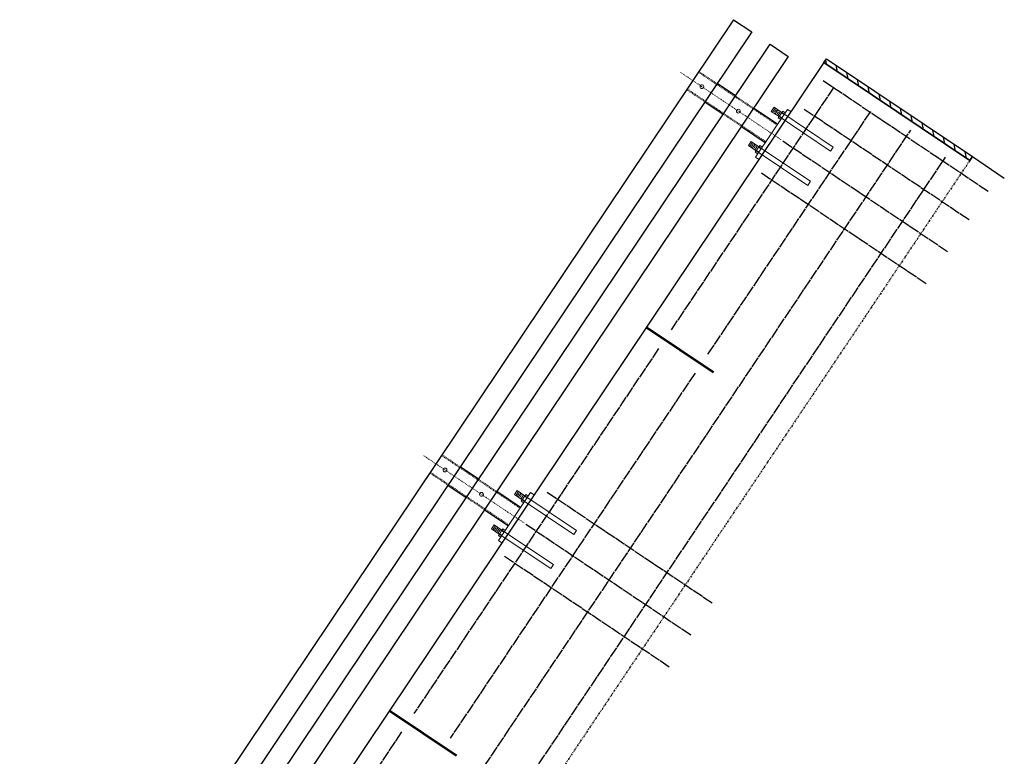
# Model space of a CAD drawing. Header units: inches. Extents: x 26090020 to 26091405, y 7484395 to 7485569.
# Tile 23 of 26: x 26090822 to 26090956, y 7484965 to 7485065. Entities that reach past the tile are written whole.
import ezdxf

# ---------------------------------------------------------------- set-up
doc = ezdxf.new("R2010")
doc.units = ezdxf.units.IN
doc.header["$MEASUREMENT"] = 0
for name, pattern in [('bcenterline', [0.5, 0.375, -0.03125, 0.0625, -0.03125]), ('bconstruction', [0.46875, 0.25, -0.03125, 0.0625, -0.03125, 0.0625, -0.03125]), ('bhiddenpr', [0.1875, 0.125, -0.0625]), ('brebarpr', [1.5625, 1.5, -0.0625]), ('DGN Style 2', [0.017105, 0.010263, -0.006842]), ('DGN Style 3', [25.340844, 18.100603, -7.240241]), ('DGN Style 7', [0.034211, 0.015395, -0.006842, 0.005132, -0.006842])]:
    doc.linetypes.add(name, pattern=pattern)
for name, color, linetype in [('BR_P_Gen_Joint_Filler', 2, 'Continuous'), ('BR_P_Rail_Centerline', 2, 'bcenterline'), ('BR_P_Rail_Hidden', 230, 'bhiddenpr'), ('BR_P_Rail_Object', 230, 'Continuous'), ('BR_P_Rail_Reinforcing', 30, 'brebarpr'), ('BR_P_Slab_Const_Joint', 5, 'bconstruction'), ('BR_P_Slab_Object', 3, 'Continuous')]:
    doc.layers.add(name, color=color, linetype=linetype)

msp = doc.modelspace()

# ---------------------------------------------------------------- hatches: boundary and pattern name
at = {"layer": 'BR_P_Gen_Joint_Filler'}
h = msp.add_hatch(dxfattribs=at)
h.set_pattern_fill('ANSI31', color=256, scale=10)
h.set_pattern_definition([(101.15272, (26090101.467, 7484540.9222), (-1.2263939, -0.241781), [])])
h.paths.add_polyline_path([(26090931.85, 7485060.15), (26090931.49, 7485059.62), (26090951.42, 7485046.26), (26090951.78, 7485046.79)])

# ---------------------------------------------------------------- linework, layer by layer
msp.add_lwpolyline([(26090951.78, 7485046.79), (26090951.42, 7485046.25), (26090931.49, 7485059.62), (26090931.85, 7485060.15)], close=True, dxfattribs=at)
at = {"layer": 'BR_P_Rail_Centerline', "linetype": 'DGN Style 7', "lineweight": 0}
for p, q in [((26090925.64, 7485049.1), (26090911.93, 7485058.29)), ((26090890.55, 7484996.78), (26090876.84, 7485005.97))]:
    msp.add_line(p, q, dxfattribs=at)
at = {"layer": 'BR_P_Rail_Hidden', "color": 1, "linetype": 'DGN Style 2', "lineweight": 0}
for p, q in [((26090925.1, 7485051.11), (26090914.36, 7485058.31)), ((26090916.92, 7485056.75), (26090914.43, 7485058.42)), ((26090915.25, 7485054.26), (26090912.76, 7485055.93)), ((26090923.58, 7485048.83), (26090912.83, 7485056.04)), ((26090921.9, 7485053.41), (26090919.41, 7485055.08)), ((26090920.23, 7485050.92), (26090917.74, 7485052.59)), ((26090881.83, 7485004.43), (26090879.34, 7485006.1)), ((26090890.01, 7484998.78), (26090879.27, 7485005.99)), ((26090880.16, 7485001.94), (26090877.67, 7485003.61)), ((26090888.49, 7484996.51), (26090877.74, 7485003.72)), ((26090886.81, 7485001.09), (26090884.32, 7485002.76)), ((26090885.14, 7484998.59), (26090882.65, 7485000.27))]:
    msp.add_line(p, q, dxfattribs=at)
at = {"layer": 'BR_P_Rail_Hidden', "color": 1, "linetype": 'DGN Style 3', "lineweight": 13}
for p, q in [((26090925.38, 7485052.26), (26090932.42, 7485047.54)), ((26090925.75, 7485052.81), (26090932.78, 7485048.09)), ((26090922.61, 7485048.14), (26090929.65, 7485043.42)), ((26090932.78, 7485048.09), (26090932.42, 7485047.54)), ((26090922.25, 7485047.59), (26090929.29, 7485042.87)), ((26090929.65, 7485043.42), (26090929.29, 7485042.87)), ((26090890.29, 7484999.94), (26090897.33, 7484995.22)), ((26090890.66, 7485000.48), (26090897.69, 7484995.77)), ((26090887.52, 7484995.81), (26090894.56, 7484991.09)), ((26090897.69, 7484995.77), (26090897.33, 7484995.22)), ((26090887.16, 7484995.27), (26090894.2, 7484990.55)), ((26090894.56, 7484991.09), (26090894.2, 7484990.55))]:
    msp.add_line(p, q, dxfattribs=at)
at = {"layer": 'BR_P_Rail_Object'}
for p, q in [((26090919.16, 7485065.48), (26090703.06, 7484743.25)), ((26090919.16, 7485065.48), (26090921.66, 7485063.81)), ((26090921.66, 7485063.81), (26090705.55, 7484741.58)), ((26090708.04, 7484739.9), (26090924.15, 7485062.14)), ((26090924.15, 7485062.14), (26090926.64, 7485060.47)), ((26090926.64, 7485060.47), (26090710.54, 7484738.23)), ((26090931.49, 7485059.62), (26090714.27, 7484735.73)), ((26090931.49, 7485059.62), (26090951.42, 7485046.26))]:
    msp.add_line(p, q, dxfattribs=at)
at = {"layer": 'BR_P_Rail_Object', "color": 5, "linetype": 'Continuous', "lineweight": 30}
for p, q in [((26090919.41, 7485055.08), (26090916.92, 7485056.75)), ((26090915.25, 7485054.26), (26090917.74, 7485052.59)), ((26090925.17, 7485051.22), (26090921.9, 7485053.41)), ((26090920.23, 7485050.92), (26090923.5, 7485048.72)), ((26090884.32, 7485002.76), (26090881.83, 7485004.43)), ((26090880.16, 7485001.94), (26090882.65, 7485000.27)), ((26090890.08, 7484998.89), (26090886.81, 7485001.09)), ((26090885.14, 7484998.59), (26090888.41, 7484996.4))]:
    msp.add_line(p, q, dxfattribs=at)
at = {"layer": 'BR_P_Rail_Object', "color": 5, "lineweight": 13}
for p, q in [((26090926.53, 7485053.24), (26090922.15, 7485046.7)), ((26090927, 7485052.93), (26090926.53, 7485053.24)), ((26090922.61, 7485046.39), (26090922.15, 7485046.7)), ((26090891.44, 7485000.92), (26090887.06, 7484994.38)), ((26090891.91, 7485000.6), (26090891.44, 7485000.92)), ((26090887.52, 7484994.06), (26090887.06, 7484994.38))]:
    msp.add_line(p, q, dxfattribs=at)
at = {"layer": 'BR_P_Rail_Object', "color": 151, "lineweight": 13}
for p, q in [((26090924.69, 7485053.52), (26090924.32, 7485052.97)), ((26090924.83, 7485053.34), (26090924.54, 7485052.91)), ((26090924.69, 7485053.52), (26090925.75, 7485052.81)), ((26090924.96, 7485053.16), (26090924.76, 7485052.86)), ((26090924.32, 7485052.97), (26090925.38, 7485052.26)), ((26090925.18, 7485053.11), (26090924.89, 7485052.67)), ((26090925.31, 7485052.92), (26090925.11, 7485052.62)), ((26090925.53, 7485052.87), (26090925.24, 7485052.44)), ((26090925.87, 7485052.98), (26090925.26, 7485052.09)), ((26090925.26, 7485052.09), (26090925.61, 7485051.86)), ((26090925.41, 7485052.31), (26090925.76, 7485052.08)), ((26090925.72, 7485052.76), (26090926.06, 7485052.53)), ((26090925.87, 7485052.98), (26090926.21, 7485052.75)), ((26090921.55, 7485048.85), (26090921.19, 7485048.3)), ((26090921.19, 7485048.3), (26090922.25, 7485047.59)), ((26090921.69, 7485048.67), (26090921.4, 7485048.24)), ((26090921.55, 7485048.85), (26090922.61, 7485048.14)), ((26090921.83, 7485048.49), (26090921.62, 7485048.19)), ((26090922.05, 7485048.43), (26090921.76, 7485048)), ((26090922.18, 7485048.25), (26090921.98, 7485047.95)), ((26090922.4, 7485048.2), (26090922.11, 7485047.77)), ((26090922.73, 7485048.31), (26090922.13, 7485047.42)), ((26090922.58, 7485048.09), (26090922.92, 7485047.86)), ((26090922.73, 7485048.31), (26090923.07, 7485048.08)), ((26090922.13, 7485047.42), (26090922.47, 7485047.19)), ((26090922.28, 7485047.64), (26090922.62, 7485047.41)), ((26090889.6, 7485001.2), (26090889.23, 7485000.65)), ((26090889.74, 7485001.02), (26090889.45, 7485000.59)), ((26090889.6, 7485001.2), (26090890.66, 7485000.48)), ((26090889.87, 7485000.84), (26090889.67, 7485000.54)), ((26090890.09, 7485000.78), (26090889.8, 7485000.35)), ((26090889.23, 7485000.65), (26090890.29, 7484999.94)), ((26090890.22, 7485000.6), (26090890.02, 7485000.3)), ((26090890.44, 7485000.55), (26090890.15, 7485000.11)), ((26090890.78, 7485000.66), (26090890.17, 7484999.76)), ((26090890.17, 7484999.76), (26090890.52, 7484999.54)), ((26090890.33, 7484999.99), (26090890.67, 7484999.76)), ((26090890.63, 7485000.44), (26090890.97, 7485000.21)), ((26090890.78, 7485000.66), (26090891.12, 7485000.43)), ((26090886.46, 7484996.52), (26090886.1, 7484995.98)), ((26090886.1, 7484995.98), (26090887.16, 7484995.27)), ((26090886.6, 7484996.35), (26090886.31, 7484995.92)), ((26090886.46, 7484996.52), (26090887.52, 7484995.81)), ((26090886.74, 7484996.16), (26090886.53, 7484995.86)), ((26090886.96, 7484996.11), (26090886.67, 7484995.68)), ((26090887.09, 7484995.93), (26090886.89, 7484995.63)), ((26090887.31, 7484995.87), (26090887.02, 7484995.44)), ((26090887.64, 7484995.99), (26090887.04, 7484995.09)), ((26090887.19, 7484995.32), (26090887.53, 7484995.09)), ((26090887.49, 7484995.76), (26090887.83, 7484995.54)), ((26090887.64, 7484995.99), (26090887.98, 7484995.76)), ((26090887.04, 7484995.09), (26090887.38, 7484994.86))]:
    msp.add_line(p, q, dxfattribs=at)
at = {"layer": 'BR_P_Rail_Object', "lineweight": 53}
for p, q in [((26090907.31, 7485023.46), (26090916.4, 7485017.37)), ((26090872.23, 7484971.14), (26090881.31, 7484965.05))]:
    msp.add_line(p, q, dxfattribs=at)
at = {"layer": 'BR_P_Rail_Object', "lineweight": 13}
for centre in [(26090914.84, 7485056.34), (26090919.82, 7485053), (26090879.75, 7485004.02), (26090884.73, 7485000.68)]:
    msp.add_circle(centre, 0.258, dxfattribs=at)
at = {"layer": 'BR_P_Rail_Reinforcing'}
for p, q in [((26090931.41, 7485057.17), (26090954, 7485042.02)), ((26090932.87, 7485056.29), (26090910.59, 7485023.07)), ((26090928.81, 7485053.29), (26090951.4, 7485038.14)), ((26090937.85, 7485052.95), (26090915.57, 7485019.73)), ((26090781.78, 7484809.46), (26090943.37, 7485050.41)), ((26090925.89, 7485048.93), (26090948.48, 7485033.78)), ((26090786.52, 7484805.75), (26090948.11, 7485046.7)), ((26090922.96, 7485044.57), (26090945.55, 7485029.42)), ((26090908.92, 7485020.58), (26090875.5, 7484970.75)), ((26090913.9, 7485017.24), (26090880.48, 7484967.41)), ((26090893.72, 7485000.97), (26090916.31, 7484985.82)), ((26090890.8, 7484996.61), (26090913.39, 7484981.46)), ((26090887.87, 7484992.25), (26090910.46, 7484977.1)), ((26090873.83, 7484968.26), (26090840.41, 7484918.42))]:
    msp.add_line(p, q, dxfattribs=at)
at = {"layer": 'BR_P_Slab_Const_Joint'}
msp.add_line((26090951.42, 7485046.26), (26090734.21, 7484722.36), dxfattribs=at)
at = {"layer": 'BR_P_Slab_Object'}
for p, q in [((26090951.42, 7485046.26), (26090951.78, 7485046.79)), ((26090951.78, 7485046.79), (26090956.14, 7485043.86))]:
    msp.add_line(p, q, dxfattribs=at)

doc.saveas('drawing.dxf')
